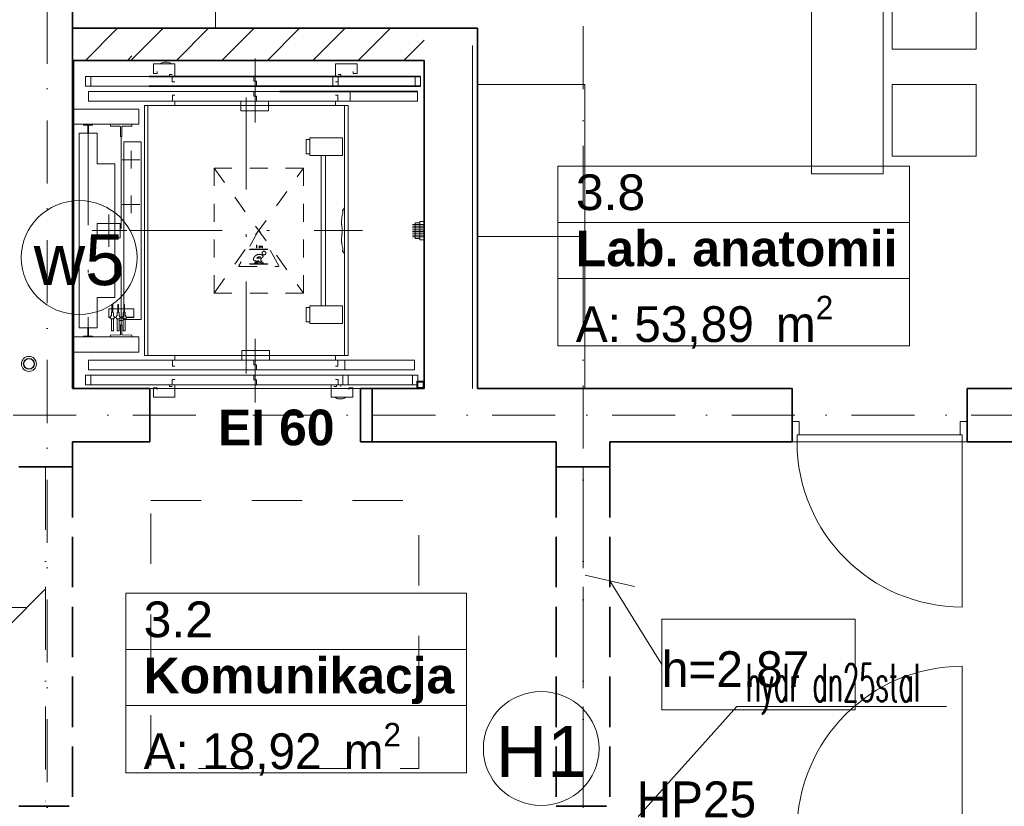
# Model space of a CAD drawing. Header units: millimetres. Extents: x -34676 to 172266, y 39940 to 476087.
# Tile 227 of 256: x 34687 to 40198, y 388451 to 392854. Entities that reach past the tile are written whole.
import ezdxf
from ezdxf.lldxf.tags import DXFTag

# ---------------------------------------------------------------- set-up
doc = ezdxf.new("R2010")
doc.units = ezdxf.units.MM
doc.header["$MEASUREMENT"] = 0
for name, pattern in [('DASHED', [2, 1, -1]), ('Krawędzie ukryte', [3.912222, 2.822222, -1.09]), ('Kropki i Kreski', [6.702778, 3.527778, -1.763889, 0, -1.411111]), ('Przerywana', [5.644444, 2.822222, -2.822222]), ('TRAZO_Y_PUNTO', [10.3, 5.15, -2.5, 0.15, -2.5])]:
    doc.linetypes.add(name, pattern=pattern)
for name, color, linetype in [('#podkład', 252, 'Continuous'), ('- strefy pomieszczeń', 7, 'Continuous'), ('2D - Ogólne', 7, 'Continuous'), ('2D - Rysunki i Obrazki', 7, 'Continuous'), ('Drzwi Archicad', 7, 'Continuous'), ('IS_Text_Pion_Wodociag', 7, 'Continuous'), ('Konstrukcja - Belki', 7, 'Continuous'), ('Konstrukcja - Siatka mod', 7, 'Continuous'), ('Konstrukcja - Stropy', 7, 'Continuous'), ('Konstrukcja - Ściany działowe', 7, 'Continuous'), ('Konstrukcja - Ściany nośne wew..P', 7, 'Continuous'), ('Opisy - Etykiety', 7, 'Continuous'), ('Opisy - Tekst', 7, 'Continuous'), ('Wnętrze - Umeblowanie', 7, 'Continuous')]:
    doc.layers.add(name, color=color, linetype=linetype)
doc.layers.add('#woda', color=4, linetype='Continuous', lineweight=18)
doc.layers.add('IS_Opisy_działek_Wodociag', color=7, linetype='SOLID', true_color=0x000000)
doc.styles.add('ROMANS', font='romans', dxfattribs={"width": 0.6})
doc.styles.get("Standard").update_dxf_attribs({"font": 'arial.ttf'})
doc.styles.add('STYL_AUTOMATYCZNY_1', font='arial.ttf')
doc.styles.add('STYL_AUTOMATYCZNY_2', font='arial.ttf')
doc.styles.add('STYL_AUTOMATYCZNY_5', font='arial.ttf')
doc.styles.add('STYL_AUTOMATYCZNY_6', font='txt')
doc.styles.add('STYL_AUTOMATYCZNY_7', font='txt')
doc.styles.add('STYL_AUTOMATYCZNY_9', font='txt')
tags = doc.linetypes.add('SOLID', pattern=[10, 10, 0]).pattern_tags.tags
tags[6:7] = [DXFTag(74, 4), DXFTag(75, 0), DXFTag(340, '0'), DXFTag(46, 0.0), DXFTag(50, 0.0), DXFTag(44, 0.0), DXFTag(45, 0.0)]
tags[4:5] = [DXFTag(74, 4), DXFTag(75, 0), DXFTag(340, '0'), DXFTag(46, 0.0), DXFTag(50, 0.0), DXFTag(44, 0.0), DXFTag(45, 0.0)]

# ---------------------------------------------------------------- blocks, each defined once
blk = doc.blocks.new('uyd')
at = {"layer": 'Konstrukcja - Ściany działowe', "linetype": 'Continuous', "lineweight": 13}
h = blk.add_hatch(dxfattribs=at)
h.set_pattern_fill('Bloczki_ceramiczne_0005', color=252, style=0, pattern_type=2)
h.set_pattern_definition([(45, (-208051.03, 462118.21), (-127.27922, 127.27922), [])])
h.paths.add_polyline_path([(36557.6, 182856.5), (34590, 182856.5), (34590, 182676.5), (36557.6, 182676.5)])
at = {"layer": '- strefy pomieszczeń', "color": 252, "linetype": 'Continuous', "lineweight": 13, "ltscale": 100}
for p, q in [((37307.3, 182084), (39275.2, 182084)), ((37307.3, 181769.7), (37307.3, 182084)), ((39275.2, 182084), (39275.2, 181769.7)), ((39275.2, 181769.7), (37307.3, 181769.7)), ((37307.3, 181769.7), (39275.2, 181769.7)), ((37307.3, 181455.4), (37307.3, 181769.7)), ((39275.2, 181769.7), (39275.2, 181455.4)), ((39275.2, 181455.4), (37307.3, 181455.4)), ((37307.3, 181455.4), (39275.2, 181455.4)), ((37307.3, 181079), (37307.3, 181455.4)), ((39275.2, 181455.4), (39275.2, 181079)), ((39275.2, 181079), (37307.3, 181079)), ((34888.3, 179693.2), (36795.5, 179693.2)), ((34888.3, 179378.9), (34888.3, 179693.2)), ((36795.5, 179693.2), (36795.5, 179378.9)), ((36795.5, 179378.9), (34888.3, 179378.9)), ((34888.3, 179378.9), (36795.5, 179378.9)), ((34888.3, 179064.6), (34888.3, 179378.9)), ((36795.5, 179378.9), (36795.5, 179064.6)), ((36795.5, 179064.6), (34888.3, 179064.6)), ((34888.3, 179064.6), (36795.5, 179064.6)), ((34888.3, 178688.1), (34888.3, 179064.6)), ((36795.5, 179064.6), (36795.5, 178688.1)), ((36795.5, 178688.1), (34888.3, 178688.1))]:
    blk.add_line(p, q, dxfattribs=at)
at = {"color": 252, "linetype": 'Continuous', "lineweight": 35, "ltscale": 100, "flags": 128}
for points in [[(36267.6, 180840.5), (36202.6, 180840.5)], [(36202.6, 180540.5), (36202.6, 180840.5)], [(36202.6, 180540.5), (36267.6, 180540.5)]]:
    blk.add_lwpolyline(points, dxfattribs=at)
at = {"layer": '2D - Ogólne', "color": 252, "linetype": 'Continuous', "lineweight": 20, "ltscale": 100}
blk.add_line((36829.3, 180840.5), (36829.3, 182760.5), dxfattribs=at)
at = {"layer": '2D - Ogólne', "color": 252, "linetype": 'Przerywana', "lineweight": 13, "ltscale": 100, "flags": 128}
blk.add_lwpolyline([(35028.7, 180212.9), (36528.7, 180212.9), (36528.7, 178712.9), (35028.7, 178712.9)], close=True, dxfattribs=at)
at = {"layer": '2D - Rysunki i Obrazki', "color": 252, "linetype": 'Continuous', "lineweight": 13, "ltscale": 100}
for p, q in [((34897.6, 182676.5), (34922.6, 182701.5)), ((34597.6, 180840.5), (34597.6, 182676.5)), ((34922.6, 182676.5), (34597.6, 182676.5)), ((35042.6, 182656.5), (35162.6, 182656.5)), ((35042.6, 182603.5), (35042.6, 182656.5)), ((35082.6, 182656.5), (35087.2, 182660.3)), ((35082.6, 182656.5), (35082.6, 182656.5)), ((35087.2, 182660.3), (35092.9, 182663.3)), ((35092.9, 182663.3), (35098.8, 182665)), ((35098.8, 182665), (35105.1, 182665.5)), ((35120.1, 182665.5), (35105, 182665.5)), ((35126.3, 182665), (35120.1, 182665.5)), ((35132.2, 182663.3), (35126.3, 182665)), ((35137.9, 182660.3), (35132.2, 182663.3)), ((35142.6, 182656.5), (35137.9, 182660.3)), ((35142.6, 182656.5), (35142.6, 182656.5)), ((35162.6, 182656.5), (35162.6, 182586.5)), ((36062.6, 182656.5), (36062.6, 182586.5)), ((36182.6, 182656.5), (36062.6, 182656.5)), ((36178.6, 182676.5), (36197.6, 182676.5)), ((36178.6, 182676.5), (36557.6, 182676.5)), ((36182.6, 182603.5), (36182.6, 182656.5)), ((36557.6, 182676.5), (36557.6, 180840.5)), ((34662.6, 182586.5), (34662.6, 182532.5)), ((36077.6, 182586.5), (34662.6, 182586.5)), ((36538.6, 182586.5), (34662.6, 182586.5)), ((34692.6, 182532.5), (34692.6, 182586.5)), ((35064.6, 182603.5), (35042.6, 182603.5)), ((35064.6, 182613.5), (35064.6, 182603.5)), ((35132.6, 182596.5), (35147.6, 182596.5)), ((35132.6, 182586.5), (35132.6, 182596.5)), ((35147.6, 182586.5), (35147.6, 182556.5)), ((35212.6, 182586.5), (35212.6, 182586.5)), ((35562.6, 182586.5), (35212.6, 182586.5)), ((35562.6, 182586.5), (35212.6, 182586.5)), ((35562.6, 182586.5), (35562.6, 182586.5)), ((35605.1, 182586.5), (35605.1, 182559.5)), ((35662.6, 182586.5), (35662.6, 182586.5)), ((36012.6, 182586.5), (35662.6, 182586.5)), ((36012.6, 182586.5), (35662.6, 182586.5)), ((36012.6, 182586.5), (36012.6, 182586.5)), ((36047.6, 182586.5), (36047.6, 182532.5)), ((36092.6, 182596.5), (36077.6, 182596.5)), ((36077.6, 182532.5), (36077.6, 182586.5)), ((36077.6, 182586.5), (36077.6, 182556.5)), ((36092.6, 182586.5), (36092.6, 182596.5)), ((36160.6, 182613.5), (36160.6, 182603.5)), ((36160.6, 182603.5), (36182.6, 182603.5)), ((36508.6, 182586.5), (36508.6, 182532.5)), ((36538.6, 182532.5), (36538.6, 182586.5)), ((36077.6, 182532.5), (34662.6, 182532.5)), ((36538.6, 182532.5), (34662.6, 182532.5)), ((35162.6, 182556.5), (35147.6, 182556.5)), ((35562.6, 182532.5), (35212.6, 182532.5)), ((35605.1, 182559.5), (35620.1, 182559.5)), ((35620.1, 182559.5), (35620.1, 182532.5)), ((36012.6, 182532.5), (35662.6, 182532.5)), ((36062.6, 182556.5), (36077.6, 182556.5)), ((34680.6, 182502.5), (34680.6, 182448.5)), ((36144.6, 182502.5), (34680.6, 182502.5)), ((36520.6, 182502.5), (34680.6, 182502.5)), ((36520.6, 182502.5), (34844.6, 182502.5)), ((35162.6, 182482.5), (35150.6, 182482.5)), ((35150.6, 182482.5), (35150.6, 182448.5)), ((35562.6, 182502.5), (35212.6, 182502.5)), ((35562.6, 182502.5), (35212.6, 182502.5)), ((35212.6, 182502.5), (35212.6, 182502.5)), ((35562.6, 182502.5), (35562.6, 182502.5)), ((35605.1, 182475.5), (35605.1, 182502.5)), ((35620.1, 182475.5), (35605.1, 182475.5)), ((35620.1, 182448.5), (35620.1, 182475.5)), ((36012.6, 182502.5), (35662.6, 182502.5)), ((36012.6, 182502.5), (35662.6, 182502.5)), ((35662.6, 182502.5), (35662.6, 182502.5)), ((36012.6, 182502.5), (36012.6, 182502.5)), ((36062.6, 182482.5), (36074.6, 182482.5)), ((36074.6, 182448.5), (36074.6, 182482.5)), ((36144.6, 182448.5), (36144.6, 182502.5)), ((36520.6, 182448.5), (36520.6, 182502.5)), ((34680.6, 182448.5), (36144.6, 182448.5)), ((34680.6, 182448.5), (34680.6, 182448.5)), ((36144.6, 182448.5), (34680.6, 182448.5)), ((34680.6, 182448.5), (36520.6, 182448.5)), ((36520.6, 182448.5), (34680.6, 182448.5)), ((36520.6, 182448.5), (34844.6, 182448.5)), ((34992.6, 181023.5), (34992.6, 182423.5)), ((34992.6, 182423.5), (36132.6, 182423.5)), ((35012.6, 182423.5), (36112.6, 182423.5)), ((35012.6, 182423.5), (35012.6, 182298.5)), ((35012.6, 182423.5), (35012.6, 181023.5)), ((35162.6, 182423.5), (35162.6, 182448.5)), ((35562.6, 182448.5), (35212.6, 182448.5)), ((35313.6, 182448.5), (35461.6, 182448.5)), ((35313.6, 182448.5), (35313.6, 182448.5)), ((35461.6, 182448.5), (35461.6, 182448.5)), ((35532.6, 182448.5), (35532.6, 182394.5)), ((36012.6, 182448.5), (35662.6, 182448.5)), ((35687.6, 182394.5), (35687.6, 182448.5)), ((36062.6, 182448.5), (35900.6, 182448.5)), ((36112.6, 182423.5), (35900.6, 182423.5)), ((36062.6, 182423.5), (36062.6, 182448.5)), ((36112.6, 182448.5), (36112.6, 182448.5)), ((36112.6, 182448.5), (36112.6, 182448.5)), ((36112.6, 182448.5), (36112.6, 182448.5)), ((36112.6, 182423.5), (36112.6, 181023.5)), ((36112.6, 182423.5), (36112.6, 182298.5)), ((36132.6, 182423.5), (36132.6, 181023.5)), ((34960.6, 182403.5), (34597.6, 182403.5)), ((34597.6, 182403.5), (34597.6, 182318.5)), ((34960.6, 182318.5), (34960.6, 182403.5)), ((35532.6, 182394.5), (35687.6, 182394.5)), ((34597.6, 182318.5), (34960.6, 182318.5)), ((34652.6, 182314.5), (34652.6, 182317.5)), ((34701.6, 182318.5), (34653.6, 182318.5)), ((34674.1, 182313.5), (34653.6, 182313.5)), ((34675.1, 182312.5), (34675.1, 182269.5)), ((34680.1, 182269.5), (34680.1, 182312.5)), ((34681.1, 182313.5), (34701.6, 182313.5)), ((34702.6, 182317.5), (34702.6, 182314.5)), ((34802.6, 182318.5), (34802.6, 182311.4)), ((34802.6, 182318.5), (34922.6, 182318.5)), ((34855.6, 182307.3), (34805.5, 182308.4)), ((34858.6, 182276.9), (34858.6, 182304.3)), ((34866.6, 182276.9), (34866.6, 182304.3)), ((34869.5, 182307.3), (34919.6, 182308.4)), ((34922.6, 182318.5), (34922.6, 182311.4)), ((34727.6, 182268.5), (34627.6, 182268.5)), ((34627.6, 182268.5), (34627.6, 181178.5)), ((34679.1, 182268.5), (34676.1, 182268.5)), ((34677.6, 182268.5), (34677.6, 181863.5)), ((34677.6, 182268.5), (34677.6, 181988.5)), ((34727.6, 182097.5), (34727.6, 182268.5)), ((34858.2, 182276.5), (34858.1, 182276.5)), ((34858.1, 182251.5), (34858.1, 182276.5)), ((34859.1, 182250.5), (34858.1, 182251.5)), ((34859.1, 182250.5), (34866.1, 182250.5)), ((34862.6, 182250.5), (34862.6, 181863.5)), ((34866.1, 182250.5), (34867.1, 182251.5)), ((34867.1, 182276.5), (34867, 182276.5)), ((34867.1, 182251.5), (34867.1, 182276.5)), ((34877.6, 182220.5), (34877.6, 181226.5)), ((34974.6, 182220.5), (34877.6, 182220.5)), ((34974.6, 182220.5), (34974.6, 181226.5)), ((35918.5, 182233.5), (35898.5, 182233.5)), ((35898.5, 182233.5), (35898.5, 182154)), ((36101, 182243.5), (35918.5, 182243.5)), ((35918.5, 182243.5), (35918.5, 182144)), ((36101, 182144), (36101, 182243.5)), ((35898.5, 182154), (35918.5, 182154)), ((35918.5, 182144), (36101, 182144)), ((35981.6, 182144), (35981.6, 181303)), ((36006.6, 181303), (36006.6, 182144)), ((34827.6, 182097.5), (34727.6, 182097.5)), ((34827.6, 182097.5), (34827.6, 181349.5)), ((36099.5, 181805.2), (36100.3, 181810.2)), ((36112.5, 181851.3), (36101.6, 181836.6)), ((36101.6, 181836.8), (36101.6, 181836.8)), ((36103.5, 181833.6), (36103.5, 181819.7)), ((36112.6, 181595.7), (36112.5, 181851.3)), ((34727.6, 181763.5), (34727.6, 181683.5)), ((34857.6, 181763.5), (34727.6, 181763.5)), ((34857.6, 181763.5), (34857.6, 181683.5)), ((36096.1, 181771.7), (36096.1, 181771.7)), ((36096.1, 181771.3), (36096.1, 181771.3)), ((36096.1, 181771.3), (36096.1, 181761.4)), ((36096.1, 181768.9), (36096.1, 181768.9)), ((36096.1, 181768.5), (36096.1, 181768.5)), ((36099.5, 181805.2), (36097.5, 181800.3)), ((36097.5, 181788.4), (36097.5, 181800.3)), ((36097.6, 181755.6), (36097.6, 181744)), ((36492.6, 181758.5), (36552.6, 181758.5)), ((36497.6, 181758.5), (36508.6, 181758.5)), ((36508.6, 181767), (36533.6, 181767)), ((36508.6, 181767), (36508.6, 181680)), ((36533.6, 181775), (36533.6, 181672)), ((36533.6, 181775), (36557.6, 181775)), ((36557.6, 181775), (36557.6, 181672)), ((36098.5, 181704), (36097.5, 181701.1)), ((36097.5, 181689.2), (36097.5, 181701.1)), ((36097.6, 181744), (36099.5, 181739.4)), ((36099.5, 181706), (36098.5, 181704)), ((36099.5, 181706), (36099.5, 181739.4)), ((36492.6, 181748.5), (36552.6, 181748.5)), ((36492.6, 181738.5), (36552.6, 181738.5)), ((36492.6, 181728.5), (36552.6, 181728.5)), ((36492.6, 181718.5), (36552.6, 181718.5)), ((36492.6, 181708.5), (36552.6, 181708.5)), ((36492.6, 181698.5), (36552.6, 181698.5)), ((36497.6, 181748.5), (36508.6, 181748.5)), ((36497.6, 181738.5), (36508.6, 181738.5)), ((36497.6, 181728.5), (36508.6, 181728.5)), ((36497.6, 181718.5), (36508.6, 181718.5)), ((36497.6, 181708.5), (36508.6, 181708.5)), ((36497.6, 181698.5), (36508.6, 181698.5)), ((34727.6, 181683.5), (34857.6, 181683.5)), ((36096.1, 181672), (36096.1, 181672.1)), ((36096.1, 181672), (36096.1, 181662.2)), ((36096.1, 181669.2), (36096.1, 181669.3)), ((36097.6, 181656.4), (36097.6, 181644.8)), ((36097.6, 181644.8), (36099.5, 181640.2)), ((36492.6, 181688.5), (36552.6, 181688.5)), ((36497.6, 181688.5), (36508.6, 181688.5)), ((36508.6, 181680), (36533.6, 181680)), ((36533.6, 181672), (36557.6, 181672)), ((36101.6, 181608.7), (36101.6, 181608.7)), ((36101.6, 181608.7), (36112.6, 181595.7)), ((36103.3, 181626), (36103.6, 181625.7)), ((36103.6, 181625.7), (36103.5, 181611.9)), ((34862.6, 181196.5), (34862.6, 181508.5)), ((34862.6, 181196.5), (34862.6, 181508.5)), ((34727.6, 181349.5), (34727.6, 181178.5)), ((34827.6, 181349.5), (34727.6, 181349.5)), ((34811.2, 181286.5), (34792.6, 181286.5)), ((34792.6, 181286.5), (34792.6, 181236.5)), ((34807.6, 181262.7), (34808.6, 181263.7)), ((34807.6, 181245.6), (34807.6, 181262.7)), ((34808.6, 181266.2), (34809.1, 181266.7)), ((34808.6, 181263.7), (34808.6, 181266.2)), ((34809.1, 181266.7), (34818.1, 181266.7)), ((34811.2, 181310.3), (34811.2, 181266.7)), ((34816, 181310.3), (34811.2, 181310.3)), ((34816, 181266.7), (34816, 181310.3)), ((34843.2, 181286.5), (34816, 181286.5)), ((34818.1, 181266.7), (34818.6, 181266.2)), ((34818.6, 181266.2), (34818.6, 181263.7)), ((34818.6, 181263.7), (34819.6, 181262.7)), ((34819.6, 181262.7), (34819.6, 181245.6)), ((34839.6, 181262.7), (34840.6, 181263.7)), ((34839.6, 181245.6), (34839.6, 181262.7)), ((34840.6, 181266.2), (34841.1, 181266.7)), ((34840.6, 181263.7), (34840.6, 181266.2)), ((34841.1, 181266.7), (34850.1, 181266.7)), ((34843.2, 181310.3), (34843.2, 181266.7)), ((34848, 181310.3), (34843.2, 181310.3)), ((34848, 181266.7), (34848, 181310.3)), ((34877.2, 181286.5), (34848, 181286.5)), ((34850.1, 181266.7), (34850.6, 181266.2)), ((34850.6, 181266.2), (34850.6, 181263.7)), ((34850.6, 181263.7), (34851.6, 181262.7)), ((34851.6, 181262.7), (34851.6, 181245.6)), ((34873.6, 181262.7), (34874.6, 181263.7)), ((34873.6, 181245.6), (34873.6, 181262.7)), ((34874.6, 181266.2), (34875.1, 181266.7)), ((34874.6, 181263.7), (34874.6, 181266.2)), ((34875.1, 181266.7), (34884.1, 181266.7)), ((34877.2, 181310.3), (34877.2, 181266.7)), ((34882, 181310.3), (34877.2, 181310.3)), ((34882, 181266.7), (34882, 181310.3)), ((34932.6, 181286.5), (34882, 181286.5)), ((34884.1, 181266.7), (34884.6, 181266.2)), ((34884.6, 181266.2), (34884.6, 181263.7)), ((34884.6, 181263.7), (34885.6, 181262.7)), ((34885.6, 181262.7), (34885.6, 181245.6)), ((34932.6, 181236.5), (34932.6, 181286.5)), ((35918.5, 181293), (35898.5, 181293)), ((35898.5, 181293), (35898.5, 181213.5)), ((36101, 181303), (35918.5, 181303)), ((35918.5, 181303), (35918.5, 181203.5)), ((36101, 181203.5), (36101, 181303)), ((34792.6, 181239.5), (34801.7, 181239.5)), ((34792.6, 181236.5), (34801.7, 181236.5)), ((34805.1, 181241.6), (34801.7, 181241.6)), ((34801.7, 181241.6), (34801.7, 181233.9)), ((34801.7, 181233.9), (34805.1, 181233.9)), ((34807.6, 181245.6), (34805.1, 181245.6)), ((34805.1, 181245.6), (34805.1, 181241.6)), ((34805.1, 181229.9), (34805.1, 181233.9)), ((34822.1, 181230), (34805.1, 181229.9)), ((34807.6, 181229.9), (34807.6, 181163.7)), ((34822.1, 181245.6), (34819.6, 181245.6)), ((34819.6, 181163.7), (34819.6, 181229.9)), ((34822.1, 181241.6), (34822.1, 181245.6)), ((34825.6, 181241.6), (34822.1, 181241.6)), ((34822.1, 181233.9), (34825.6, 181233.9)), ((34822.1, 181233.9), (34822.1, 181230)), ((34825.6, 181233.9), (34825.6, 181241.6)), ((34825.6, 181239.5), (34833.7, 181239.5)), ((34825.6, 181236.5), (34833.7, 181236.5)), ((34837.1, 181241.6), (34833.7, 181241.6)), ((34833.7, 181241.6), (34833.7, 181233.9)), ((34833.7, 181233.9), (34837.1, 181233.9)), ((34837.1, 181245.6), (34839.6, 181245.6)), ((34839.6, 181245.6), (34837.1, 181245.6)), ((34837.1, 181241.6), (34837.1, 181245.6)), ((34837.1, 181230), (34837.1, 181233.9)), ((34854.1, 181229.9), (34837.1, 181230)), ((34839.6, 181229.9), (34839.6, 181163.7)), ((34851.6, 181245.6), (34854.1, 181245.6)), ((34854.1, 181245.6), (34851.6, 181245.6)), ((34851.6, 181163.7), (34851.6, 181229.9)), ((34854.1, 181245.6), (34854.1, 181241.6)), ((34857.6, 181241.6), (34854.1, 181241.6)), ((34854.1, 181233.9), (34857.6, 181233.9)), ((34854.1, 181233.9), (34854.1, 181229.9)), ((34854.6, 181220), (34870.6, 181220)), ((34857.6, 181233.9), (34857.6, 181241.6)), ((34857.6, 181239.5), (34867.7, 181239.5)), ((34857.6, 181236.5), (34867.7, 181236.5)), ((34862.6, 181220), (34862.6, 181224)), ((34862.6, 181220), (34862.6, 181216.4)), ((34871.1, 181241.6), (34867.7, 181241.6)), ((34867.7, 181241.6), (34867.7, 181233.9)), ((34867.7, 181233.9), (34871.1, 181233.9)), ((34871.1, 181245.6), (34873.6, 181245.6)), ((34873.6, 181245.6), (34871.1, 181245.6)), ((34871.1, 181245.6), (34873.6, 181245.6)), ((34871.1, 181241.6), (34871.1, 181245.6)), ((34871.1, 181229.9), (34871.1, 181233.9)), ((34888.1, 181229.9), (34871.1, 181229.9)), ((34873.6, 181229.9), (34873.6, 181163.7)), ((34974.6, 181226.5), (34877.6, 181226.5)), ((34885.6, 181245.6), (34888.1, 181245.6)), ((34888.1, 181245.6), (34885.6, 181245.6)), ((34885.6, 181245.6), (34888.1, 181245.6)), ((34885.6, 181228.5), (34885.6, 181229.9)), ((34885.6, 181163.7), (34885.6, 181228.5)), ((34888.1, 181245.6), (34888.1, 181241.6)), ((34891.6, 181241.6), (34888.1, 181241.6)), ((34888.1, 181233.9), (34891.6, 181233.9)), ((34888.1, 181233.9), (34888.1, 181229.9)), ((34891.6, 181233.9), (34891.6, 181241.6)), ((34891.6, 181239.5), (34932.6, 181239.5)), ((34891.6, 181236.5), (34932.6, 181236.5)), ((35898.5, 181213.5), (35918.5, 181213.5)), ((35918.5, 181203.5), (36101, 181203.5)), ((34727.6, 181178.5), (34627.6, 181178.5)), ((34675.1, 181134.5), (34675.1, 181177.5)), ((34679.1, 181178.5), (34676.1, 181178.5)), ((34680.1, 181177.5), (34680.1, 181134.5)), ((34807.6, 181163.7), (34808.6, 181162.7)), ((34808.6, 181162.7), (34818.6, 181162.7)), ((34818.6, 181162.7), (34819.6, 181163.7)), ((34839.6, 181163.7), (34840.6, 181162.7)), ((34840.6, 181162.7), (34850.6, 181162.7)), ((34850.6, 181162.7), (34851.6, 181163.7)), ((34859.1, 181196.5), (34858.1, 181195.5)), ((34858.1, 181195.5), (34858.1, 181170.5)), ((34858.2, 181170.5), (34858.1, 181170.5)), ((34858.6, 181170.1), (34858.6, 181142.6)), ((34859.1, 181196.5), (34866.1, 181196.5)), ((34866.1, 181196.5), (34867.1, 181195.5)), ((34866.6, 181170.1), (34866.6, 181142.6)), ((34867.1, 181170.5), (34867, 181170.5)), ((34867.1, 181195.5), (34867.1, 181170.5)), ((34873.6, 181163.7), (34874.6, 181162.7)), ((34874.6, 181162.7), (34884.6, 181162.7)), ((34884.6, 181162.7), (34885.6, 181163.7)), ((34960.6, 181128.5), (34597.6, 181128.5)), ((34597.6, 181128.5), (34597.6, 181043.5)), ((34652.6, 181132.5), (34652.6, 181129.5)), ((34674.1, 181133.5), (34653.6, 181133.5)), ((34701.6, 181128.5), (34653.6, 181128.5)), ((34681.1, 181133.5), (34701.6, 181133.5)), ((34702.6, 181129.5), (34702.6, 181132.5)), ((34802.6, 181128.5), (34802.6, 181135.5)), ((34802.6, 181128.5), (34922.6, 181128.5)), ((34855.6, 181139.6), (34805.5, 181138.5)), ((34869.5, 181139.6), (34919.6, 181138.5)), ((34922.6, 181128.5), (34922.6, 181135.5)), ((34960.6, 181043.5), (34960.6, 181128.5)), ((36112.6, 181023.5), (36112.6, 181117.5)), ((34597.6, 181043.5), (34960.6, 181043.5)), ((35537.6, 181052.5), (35537.6, 180998.5)), ((35692.6, 181052.5), (35537.6, 181052.5)), ((35692.6, 180998.5), (35692.6, 181052.5)), ((34680.6, 180998.5), (34868.6, 180998.5)), ((36114.6, 180998.5), (34680.6, 180998.5)), ((34680.6, 180998.5), (34680.6, 180944.5)), ((34680.6, 180998.5), (36114.6, 180998.5)), ((34680.6, 180998.5), (34680.6, 180998.5)), ((36504.6, 180998.5), (34680.6, 180998.5)), ((34680.6, 180998.5), (36504.6, 180998.5)), ((34992.6, 181023.5), (36132.6, 181023.5)), ((35112.6, 180998.5), (35112.6, 180998.5)), ((35112.6, 180998.5), (35112.6, 180998.5)), ((35112.6, 180998.5), (35112.6, 180998.5)), ((35150.6, 180998.5), (35150.6, 180964.5)), ((35162.6, 181023.5), (35162.6, 180998.5)), ((35212.6, 180998.5), (35562.6, 180998.5)), ((35605.1, 180998.5), (35605.1, 180971.5)), ((35662.6, 180998.5), (36012.6, 180998.5)), ((35911.6, 180998.5), (35763.6, 180998.5)), ((35763.6, 180998.5), (35763.6, 180998.5)), ((36112.6, 181023.5), (35900.6, 181023.5)), ((36062.6, 180998.5), (35900.6, 180998.5)), ((35911.6, 180998.5), (35911.6, 180998.5)), ((36062.6, 181023.5), (36062.6, 180998.5)), ((36074.6, 180964.5), (36074.6, 180998.5)), ((36114.6, 180944.5), (36114.6, 180998.5)), ((36504.6, 180944.5), (36504.6, 180998.5)), ((36504.6, 180998.5), (36504.6, 180998.5)), ((36544.6, 180998.5), (36544.6, 180998.5)), ((34680.6, 180944.5), (35774.6, 180944.5)), ((34680.6, 180944.5), (34868.6, 180944.5)), ((34680.6, 180944.5), (36114.6, 180944.5)), ((34680.6, 180944.5), (36504.6, 180944.5)), ((35162.6, 180964.5), (35150.6, 180964.5)), ((35212.6, 180944.5), (35562.6, 180944.5)), ((35212.6, 180944.5), (35562.6, 180944.5)), ((35212.6, 180944.5), (35212.6, 180944.5)), ((35562.6, 180944.5), (35562.6, 180944.5)), ((35605.1, 180971.5), (35620.1, 180971.5)), ((35620.1, 180971.5), (35620.1, 180944.5)), ((35662.6, 180944.5), (36012.6, 180944.5)), ((35662.6, 180944.5), (36012.6, 180944.5)), ((35662.6, 180944.5), (35662.6, 180944.5)), ((36012.6, 180944.5), (36012.6, 180944.5)), ((36062.6, 180964.5), (36074.6, 180964.5)), ((34662.6, 180914.5), (35400.6, 180914.5)), ((34662.6, 180914.5), (35774.6, 180914.5)), ((34662.6, 180914.5), (35042.6, 180914.5)), ((34662.6, 180914.5), (34662.6, 180860.5)), ((34662.6, 180914.5), (36132.6, 180914.5)), ((34662.6, 180914.5), (36522.6, 180914.5)), ((34692.6, 180860.5), (34692.6, 180914.5)), ((35147.6, 180860.5), (35147.6, 180890.5)), ((35162.6, 180890.5), (35147.6, 180890.5)), ((35212.6, 180914.5), (35562.6, 180914.5)), ((35605.1, 180887.5), (35605.1, 180914.5)), ((35620.1, 180887.5), (35605.1, 180887.5)), ((35620.1, 180860.5), (35620.1, 180887.5)), ((35662.6, 180914.5), (36012.6, 180914.5)), ((36062.6, 180890.5), (36077.6, 180890.5)), ((36077.6, 180860.5), (36077.6, 180890.5)), ((36102.6, 180914.5), (36102.6, 180860.5)), ((36132.6, 180860.5), (36132.6, 180914.5)), ((36492.6, 180914.5), (36492.6, 180860.5)), ((36557.6, 180880.5), (36517.6, 180880.5)), ((36517.6, 180880.5), (36517.6, 180840.5)), ((36522.6, 180860.5), (36522.6, 180914.5)), ((36552.6, 180875.5), (36522.6, 180875.5)), ((36522.6, 180875.5), (36522.6, 180845.5)), ((36552.6, 180845.5), (36552.6, 180875.5)), ((36557.6, 180840.5), (36557.6, 180880.5)), ((34597.6, 180840.5), (35022.6, 180840.5)), ((34597.6, 180840.5), (34597.6, 180840.5)), ((34662.6, 180860.5), (35042.6, 180860.5)), ((34662.6, 180860.5), (36132.6, 180860.5)), ((34662.6, 180860.5), (36522.6, 180860.5)), ((35042.6, 180843.5), (35042.6, 180790.5)), ((35064.6, 180843.5), (35042.6, 180843.5)), ((35064.6, 180833.5), (35064.6, 180843.5)), ((35132.6, 180860.5), (35132.6, 180850.5)), ((35132.6, 180850.5), (35147.6, 180850.5)), ((35162.6, 180790.5), (35162.6, 180860.5)), ((35212.6, 180860.5), (35212.6, 180860.5)), ((35212.6, 180860.5), (35562.6, 180860.5)), ((35212.6, 180860.5), (35562.6, 180860.5)), ((35562.6, 180860.5), (35562.6, 180860.5)), ((35662.6, 180860.5), (35662.6, 180860.5)), ((35662.6, 180860.5), (36012.6, 180860.5)), ((35662.6, 180860.5), (36012.6, 180860.5)), ((36012.6, 180860.5), (36012.6, 180860.5)), ((36038.6, 180790.5), (36038.6, 180860.5)), ((36068.6, 180850.5), (36053.6, 180850.5)), ((36068.6, 180860.5), (36068.6, 180850.5)), ((36092.6, 180860.5), (36092.6, 180850.5)), ((36136.6, 180843.5), (36158.6, 180843.5)), ((36136.6, 180833.5), (36136.6, 180843.5)), ((36158.6, 180843.5), (36158.6, 180790.5)), ((36178.6, 180840.5), (36557.6, 180840.5)), ((36517.6, 180840.5), (36557.6, 180840.5)), ((36522.6, 180845.5), (36552.6, 180845.5)), ((35042.6, 180790.5), (35162.6, 180790.5)), ((36158.6, 180790.5), (36038.6, 180790.5)), ((36058.6, 180790.5), (36063.2, 180786.7)), ((36058.6, 180790.5), (36058.6, 180790.5)), ((36063.2, 180786.7), (36068.9, 180783.7)), ((36068.9, 180783.7), (36074.8, 180782)), ((36074.8, 180782), (36081.1, 180781.5)), ((36096.1, 180781.5), (36081, 180781.5)), ((36102.3, 180782), (36096.1, 180781.5)), ((36108.2, 180783.7), (36102.3, 180782)), ((36113.9, 180786.7), (36108.2, 180783.7)), ((36118.6, 180790.5), (36113.9, 180786.7)), ((36118.6, 180790.5), (36118.6, 180790.5))]:
    blk.add_line(p, q, dxfattribs=at)
at = {"layer": '2D - Rysunki i Obrazki', "color": 252, "linetype": 'TRAZO_Y_PUNTO', "lineweight": 13, "ltscale": 100}
for p, q in [((35612.6, 182686.5), (35612.6, 182328.5)), ((35562.6, 180923.5), (35562.6, 182523.5)), ((34677.6, 182268.5), (34677.6, 181178.5)), ((34862.6, 182250.5), (34862.6, 181196.5)), ((34917.6, 182070.5), (34917.6, 182170.5)), ((34867.6, 182120.5), (34917.6, 182120.5)), ((34967.6, 182120.5), (34917.6, 182120.5)), ((34917.6, 181820.5), (34917.6, 181920.5)), ((34867.6, 181870.5), (34917.6, 181870.5)), ((34967.6, 181870.5), (34917.6, 181870.5)), ((34792.6, 181813.5), (34792.6, 181633.5)), ((34700, 181723.5), (34893.8, 181723.5)), ((34912.6, 181723.5), (36212.6, 181723.5)), ((34974.6, 181723.5), (34915.6, 181723.5)), ((35612.6, 180760.5), (35612.6, 181118.5))]:
    blk.add_line(p, q, dxfattribs=at)
at = {"layer": '2D - Rysunki i Obrazki', "color": 252, "linetype": 'Continuous', "lineweight": 35, "ltscale": 100}
for p, q in [((36538.6, 182586.5), (35018.6, 182586.5)), ((36538.6, 182532.5), (35018.6, 182532.5)), ((36538.6, 182532.5), (35376.6, 182532.5)), ((36538.6, 182532.5), (35750.6, 182532.5)), ((36520.6, 182502.5), (35750.6, 182502.5))]:
    blk.add_line(p, q, dxfattribs=at)
at = {"layer": '2D - Rysunki i Obrazki', "color": 252, "linetype": 'Continuous', "lineweight": 18, "ltscale": 100}
blk.add_line((36520.6, 182448.5), (36520.6, 182448.5), dxfattribs=at)
at = {"layer": '2D - Rysunki i Obrazki', "color": 252, "linetype": 'DASHED', "lineweight": 13, "ltscale": 100}
for p, q in [((35882.6, 182073.5), (35382.6, 182073.5)), ((35382.6, 182073.5), (35382.6, 181373.5)), ((35382.6, 181373.5), (35882.6, 182073.5)), ((35382.6, 182073.5), (35882.6, 181373.5)), ((35882.6, 181373.5), (35882.6, 182073.5)), ((35630.5, 181724.6), (35520.9, 181526.4)), ((35744.2, 181526.4), (35634.7, 181724.6)), ((35617.8, 181641.1), (35618.8, 181642.8)), ((35618.8, 181642.8), (35621.8, 181642.8)), ((35621.8, 181642.8), (35621.8, 181626.2)), ((35581.1, 181620.2), (35581.1, 181617.3)), ((35684, 181620.2), (35581.1, 181620.2)), ((35581.1, 181617.3), (35684, 181617.3)), ((35620.3, 181641.1), (35617.8, 181641.1)), ((35620.3, 181626.2), (35620.3, 181641.1)), ((35621.8, 181626.2), (35620.3, 181626.2)), ((35635.4, 181638.3), (35636.8, 181638.3)), ((35635.4, 181626.2), (35635.4, 181638.3)), ((35636.8, 181626.2), (35635.4, 181626.2)), ((35636.8, 181638.3), (35636.8, 181635.4)), ((35636.8, 181631.3), (35636.8, 181626.2)), ((35643.6, 181626.2), (35643.6, 181631.3)), ((35645.1, 181626.2), (35643.6, 181626.2)), ((35645.1, 181631.5), (35645.1, 181626.2)), ((35651.9, 181626.2), (35651.9, 181631.2)), ((35653.3, 181626.2), (35651.9, 181626.2)), ((35653.3, 181633.4), (35653.3, 181626.2)), ((35684, 181620.2), (35684, 181617.3)), ((35581.1, 181534.8), (35581.1, 181537.7)), ((35581.1, 181537.7), (35606.8, 181537.7)), ((35684, 181534.8), (35581.1, 181534.8)), ((35606.8, 181537.7), (35619.6, 181555.1)), ((35610.3, 181555.1), (35619.6, 181555.1)), ((35627.7, 181555.1), (35615.8, 181538.8)), ((35615.8, 181538.8), (35615.8, 181537.7)), ((35615.8, 181537.7), (35626.2, 181537.7)), ((35621.2, 181569.5), (35636.2, 181569.5)), ((35623.2, 181539.8), (35632.2, 181555.1)), ((35626.2, 181537.7), (35623.2, 181539.8)), ((35627.7, 181555.1), (35632.2, 181555.1)), ((35638.7, 181551.8), (35632.2, 181539.8)), ((35632.2, 181539.8), (35636.2, 181537.7)), ((35636.2, 181537.7), (35684, 181537.7)), ((35684, 181537.7), (35684, 181534.8)), ((35523, 181522.8), (35742.1, 181522.8)), ((35382.6, 181373.5), (35882.6, 181373.5))]:
    blk.add_line(p, q, dxfattribs=at)
blk.add_circle((35661.9, 181597.9), 10.3, dxfattribs=at)
at = {"layer": '2D - Rysunki i Obrazki', "color": 252, "linetype": 'Continuous', "lineweight": 13, "ltscale": 100}
for centre, radius, start, end in [((34653.6, 182317.5), 1, 90, 180), ((34653.6, 182314.5), 1, 180, 270), ((34674.1, 182312.5), 1, 0, 90), ((34681.1, 182312.5), 1, 90, 180), ((34681.1, 182312.5), 1, 90, 180), ((34701.6, 182317.5), 1, 0, 90), ((34701.6, 182314.5), 1, 270, 0), ((34805.6, 182311.4), 3, 180, 268.7315), ((34855.6, 182304.3), 3, 0, 88.7315), ((34869.6, 182304.3), 3, 91.2685, 180), ((34919.6, 182311.4), 3, 271.2685, 0), ((34676.1, 182269.5), 1, 180, 270), ((34679.1, 182269.5), 1, 270, 0), ((34858.2, 182276.9), 0.4, 270, 0), ((34867, 182276.9), 0.4, 180, 270), ((36120.7, 181808.7), 20.4, 147.2533, 175.8768), ((36105, 181836.6), 3.4, 177.7174, 244.9852), ((36167.5, 181773.8), 71.5, 168.2043, 182.0544), ((36121, 181764.9), 25.2, 188.0952, 201.6366), ((36167.5, 181674.6), 71.5, 168.2043, 182.0544), ((36121, 181665.7), 25.2, 188.0952, 201.6366), ((36135.4, 181642.2), 36, 183.1863, 206.7274), ((36105, 181608.8), 3.4, 115.0148, 182.2826), ((34676.1, 181177.5), 1, 90, 180), ((34679.1, 181177.5), 1, 0, 90), ((34858.2, 181170.1), 0.4, 0, 90), ((34867, 181170.1), 0.4, 90, 180), ((34653.6, 181132.5), 1, 90, 180), ((34653.6, 181129.5), 1, 180, 270), ((34674.1, 181134.5), 1, 270, 0), ((34681.1, 181134.5), 1, 180, 270), ((34681.1, 181134.5), 1, 180, 270), ((34701.6, 181132.5), 1, 0, 90), ((34701.6, 181129.5), 1, 270, 0), ((34805.6, 181135.5), 3, 91.2685, 180), ((34855.6, 181142.6), 3, 271.2685, 0), ((34869.6, 181142.6), 3, 180, 268.7315), ((34919.6, 181135.5), 3, 0, 88.7315)]:
    blk.add_arc(centre, radius, start, end, dxfattribs=at)
at = {"layer": '2D - Rysunki i Obrazki', "color": 252, "linetype": 'DASHED', "lineweight": 13, "ltscale": 100}
for centre, radius, start, end in [((35632.6, 181723.5), 2.4, 28.9233, 151.0767), ((35636.1, 181556.4), 34.3, 60.2025, 162.6342), ((35640.2, 181631.3), 5.29, 38.6725, 129.7908), ((35640.2, 181631.3), 3.39, 0, 180), ((35648.5, 181631.3), 5.29, 23.1163, 141.2157), ((35648.5, 181631.3), 3.39, 358.3302, 183.773), ((35610.3, 181564.4), 7.2, 162.6342, 189.1494), ((35610.3, 181562.3), 7.2, 171.9833, 270), ((35636.1, 181556.4), 19.9, 68.3898, 138.6111), ((35636.2, 181562.3), 7.2, 65.5307, 90), ((35658.5, 181559.7), 21.3, 201.9174, 252.2759), ((35658.5, 181559.7), 21.3, 135.0045, 154.7354), ((35658.5, 181559.7), 14, 121.9992, 252.2759), ((35649.1, 181574.7), 3.68, 301.9992, 337.3011), ((35653.1, 181542.9), 3.68, 252.2759, 72.2759), ((35649.5, 181579.8), 7.2, 294.5442, 60.2025), ((35523, 181525.2), 2.4, 151.0767, 270), ((35742.1, 181525.2), 2.4, 270, 28.9233)]:
    blk.add_arc(centre, radius, start, end, dxfattribs=at)
at = {"layer": 'Drzwi Archicad', "color": 252, "linetype": 'Continuous', "lineweight": 35, "ltscale": 100}
for p, q in [((35022.6, 180540.5), (35022.6, 180840.5)), ((36202.6, 180540.5), (36202.6, 180840.5)), ((38617.6, 180655.5), (38617.6, 180840.5)), ((39597.6, 180655.5), (39597.6, 180840.5)), ((38617.6, 180540.5), (38617.6, 180655.5)), ((38617.6, 180540.5), (38617.6, 180655.5)), ((39597.6, 180540.5), (39597.6, 180655.5)), ((39597.6, 180540.5), (39597.6, 180655.5))]:
    blk.add_line(p, q, dxfattribs=at)
at = {"layer": 'Drzwi Archicad', "color": 252, "linetype": 'Continuous', "lineweight": 13, "ltscale": 100}
for p, q in [((38617.6, 180540.5), (38617.6, 180655.5)), ((38617.6, 180655.5), (38657.6, 180655.5)), ((38657.6, 180655.5), (38657.6, 180580.5)), ((39557.6, 180580.5), (39557.6, 180655.5)), ((39557.6, 180655.5), (39597.6, 180655.5)), ((39597.6, 180655.5), (39597.6, 180540.5)), ((38645.6, 180540.5), (38617.6, 180540.5)), ((38657.6, 180580.5), (38645.6, 180580.5)), ((38645.6, 180580.5), (38645.6, 180540.5)), ((39569.6, 180580.5), (38645.6, 180580.5)), ((38645.6, 180580.5), (38645.6, 180540.5)), ((38645.6, 180540.5), (39569.6, 180540.5)), ((39569.6, 180580.5), (39557.6, 180580.5)), ((39569.6, 180540.5), (39569.6, 180580.5)), ((39569.6, 180540.5), (39569.6, 180580.5)), ((39569.6, 180540.5), (39569.6, 179616.5)), ((39597.6, 180540.5), (39569.6, 180540.5)), ((39569.6, 178360.5), (39569.6, 179284.5))]:
    blk.add_line(p, q, dxfattribs=at)
for centre, start, end in [((39569.6, 180540.5), 180, 270), ((39569.6, 178360.5), 90, 180)]:
    blk.add_arc(centre, 924, start, end, dxfattribs=at)
at = {"layer": 'Konstrukcja - Belki', "color": 252, "linetype": 'Krawędzie ukryte', "lineweight": 35, "ltscale": 100}
for p, q in [((34289.3, 180400.5), (34589.3, 180400.5)), ((34589.3, 180400.5), (34589.3, 178501.1)), ((37297.6, 180400.5), (37297.6, 178501.1)), ((37297.6, 180400.5), (37597.6, 180400.5)), ((37597.6, 180400.5), (37597.6, 178501.1)), ((34289.3, 178501.1), (34589.3, 178501.1)), ((37297.6, 178501.1), (37597.6, 178501.1))]:
    blk.add_line(p, q, dxfattribs=at)
at = {"layer": 'Konstrukcja - Belki', "color": 252, "linetype": 'Kropki i Kreski', "lineweight": 13, "ltscale": 100}
for p, q in [((34439.3, 180400.5), (34439.3, 178501.1)), ((37447.6, 180400.5), (37447.6, 178501.1))]:
    blk.add_line(p, q, dxfattribs=at)
at = {"layer": 'Konstrukcja - Siatka mod', "color": 252, "linetype": 'Kropki i Kreski', "lineweight": 13, "ltscale": 100}
for p, q in [((34447.6, 171931.6), (34447.6, 188896.4)), ((37447.6, 188901.1), (37447.6, 171931.6)), ((20180, 180690.5), (49624.6, 180690.5))]:
    blk.add_line(p, q, dxfattribs=at)
at = {"layer": 'Konstrukcja - Stropy', "color": 252, "linetype": 'Continuous', "lineweight": 13, "ltscale": 100, "flags": 128}
blk.add_lwpolyline([(36557.6, 182676.5), (36557.6, 180840.5), (34589.3, 180840.5), (34589.3, 182676.5)], close=True, dxfattribs=at)
at = {"layer": 'Konstrukcja - Ściany działowe', "color": 252, "linetype": 'Continuous', "lineweight": 35, "ltscale": 100, "flags": 128}
for points in [[(36557.6, 182856.5), (34590, 182856.5)], [(34590, 182856.5), (34590, 182676.5)], [(36857.6, 182856.5), (36557.6, 182856.5)], [(34590, 182676.5), (36557.6, 182676.5)]]:
    blk.add_lwpolyline(points, dxfattribs=at)
at = {"layer": 'Konstrukcja - Ściany nośne wew..P', "color": 252, "linetype": 'Continuous', "lineweight": 35, "ltscale": 100}
for p, q in [((35022.6, 180540.5), (35022.6, 180840.5)), ((36267.6, 180840.5), (36267.6, 180540.5)), ((38617.6, 180655.5), (38617.6, 180840.5)), ((39597.6, 180655.5), (39597.6, 180840.5)), ((38617.6, 180540.5), (38617.6, 180655.5)), ((39597.6, 180540.5), (39597.6, 180655.5))]:
    blk.add_line(p, q, dxfattribs=at)
at = {"layer": 'Konstrukcja - Ściany nośne wew..P', "color": 252, "linetype": 'Continuous', "lineweight": 35, "ltscale": 100, "flags": 128}
for points in [[(34589.3, 182856.5), (34589.3, 185790.5)], [(34589.3, 180840.5), (34589.3, 182856.5)], [(36857.6, 180840.5), (36857.6, 182856.5)], [(36557.6, 182676.5), (36557.6, 180840.5)], [(35022.6, 180840.5), (34589.3, 180840.5)], [(36557.6, 180840.5), (36267.6, 180840.5)], [(38617.6, 180840.5), (36857.6, 180840.5)], [(40327.6, 180840.5), (39597.6, 180840.5)], [(34589.3, 180540.5), (35022.6, 180540.5)], [(34589.3, 180400.5), (34589.3, 180540.5)], [(36267.6, 180540.5), (37297.6, 180540.5)], [(37297.6, 180540.5), (37297.6, 180400.5)], [(37597.6, 180540.5), (38617.6, 180540.5)], [(37597.6, 180400.5), (37597.6, 180540.5)], [(39597.6, 180540.5), (41004.6, 180540.5)], [(34289.3, 180400.5), (34589.3, 180400.5)], [(37297.6, 180400.5), (37597.6, 180400.5)]]:
    blk.add_lwpolyline(points, dxfattribs=at)
at = {"layer": 'Opisy - Etykiety', "color": 252, "linetype": 'Continuous', "lineweight": 13, "ltscale": 100}
for p, q in [((37735.3, 179731.1), (37459.8, 179795.5)), ((37597.6, 179763.3), (37888.7, 179294.7)), ((38970.5, 179547.6), (37888.7, 179547.6)), ((37888.7, 179547.6), (37888.7, 179041.7)), ((38970.5, 179041.7), (38970.5, 179547.6)), ((37888.7, 179041.7), (38970.5, 179041.7))]:
    blk.add_line(p, q, dxfattribs=at)
at = {"layer": 'Opisy - Etykiety', "color": 252, "linetype": 'Continuous', "lineweight": 20, "ltscale": 100}
for p, q in [((34236.1, 179513.7), (34436.1, 179713.7)), ((34336.1, 179613.7), (34031.1, 179613.7))]:
    blk.add_line(p, q, dxfattribs=at)
at = {"layer": 'Wnętrze - Umeblowanie', "color": 252, "linetype": 'Continuous', "lineweight": 13, "ltscale": 100}
blk.add_line((37457.6, 181690.5), (36857.6, 181690.5), dxfattribs=at)
at = {"layer": 'Wnętrze - Umeblowanie', "color": 252, "linetype": 'Continuous', "lineweight": 13, "ltscale": 100, "flags": 128}
for points in [[(34590, 182856.5), (34590, 184456.5), (35390, 184456.5), (35390, 182856.5)], [(39127.6, 182040.5), (39127.6, 183240.5), (38726.6, 183240.5), (38726.6, 182040.5)], [(39177.6, 182740), (39177.6, 183141), (39647.6, 183141), (39647.6, 182740)], [(37457.6, 180840.5), (37457.6, 182540.5), (36857.6, 182540.5), (36857.6, 180840.5)], [(39177.6, 182140), (39177.6, 182541), (39647.6, 182541), (39647.6, 182140)]]:
    blk.add_lwpolyline(points, close=True, dxfattribs=at)
at = {"layer": '- strefy pomieszczeń', "color": 252, "linetype": 'Continuous', "lineweight": 13, "char_height": 200, "attachment_point": 1}
for s, insert, style in [('\\A1;{\\pql;\\pt0,100;\\fArial|b0|i0|c238|p0;\\W1.000000;3.8\\fArial|b0|i0|c238|p0;\\W1.000000;\\A1{\\H.66x;\\S^  ;}\\fArial|b0|i0|c238|p0;\\W1.000000;\\fArial|b0|i0|c238|p0;\\W1.000000;\\A1{\\H.66x;\\S^  ;}}', (37407.3, 182038.3), 'STYL_AUTOMATYCZNY_1'), ('\\A1;{\\pql;\\pt0,100;\\fArial|b1|i0|c238|p0;\\W1.000000;Lab. anatomii\\fArial|b1|i0|c238|p0;\\W1.000000;\\A1{\\H.66x;\\S^  ;}\\fArial|b1|i0|c238|p0;\\W1.000000;\\fArial|b1|i0|c238|p0;\\W1.000000;\\A1{\\H.66x;\\S^  ;}}', (37407.3, 181724), 'STYL_AUTOMATYCZNY_2'), ('\\A1;{\\pql;\\pt0,500;\\fGeneva CE|b0|i0|c0|p0;\\W1.000000;A: 53,89\\fGeneva CE|b0|i0|c0|p0;\\W1.000000;\\A1{\\H.66x;\\S^  ;}\\fGeneva CE|b0|i0|c0|p0;\\W1.000000; m\\fGeneva CE|b0|i0|c0|p0;\\W1.000000;\\A1{\\H.66x;\\S2^  ;}}', (37407.3, 181358.5), 'STYL_AUTOMATYCZNY_6'), ('\\A1;{\\pql;\\pt0,100;\\fArial|b0|i0|c238|p0;\\W1.000000;3.2\\fArial|b0|i0|c238|p0;\\W1.000000;\\A1{\\H.66x;\\S^  ;}\\fArial|b0|i0|c238|p0;\\W1.000000;\\fArial|b0|i0|c238|p0;\\W1.000000;\\A1{\\H.66x;\\S^  ;}}', (34988.3, 179647.4), 'STYL_AUTOMATYCZNY_1'), ('\\A1;{\\pql;\\pt0,100;\\fArial|b1|i0|c238|p0;\\W1.000000;Komunikacja\\fArial|b1|i0|c238|p0;\\W1.000000;\\A1{\\H.66x;\\S^  ;}\\fArial|b1|i0|c238|p0;\\W1.000000;\\fArial|b1|i0|c238|p0;\\W1.000000;\\A1{\\H.66x;\\S^  ;}}', (34988.3, 179333.2), 'STYL_AUTOMATYCZNY_2'), ('\\A1;{\\pql;\\pt0,500;\\fGeneva CE|b0|i0|c0|p0;\\W1.000000;A: 18,92\\fGeneva CE|b0|i0|c0|p0;\\W1.000000;\\A1{\\H.66x;\\S^  ;}\\fGeneva CE|b0|i0|c0|p0;\\W1.000000; m\\fGeneva CE|b0|i0|c0|p0;\\W1.000000;\\A1{\\H.66x;\\S2^  ;}}', (34988.3, 178967.7), 'STYL_AUTOMATYCZNY_6')]:
    blk.add_mtext(s, dxfattribs=dict(at, insert=insert, style=style))
at = {"layer": 'Opisy - Etykiety', "color": 252, "linetype": 'Continuous', "lineweight": 13, "insert": (37888.7, 179267.4), "char_height": 200.007, "attachment_point": 4, "style": 'STYL_AUTOMATYCZNY_5'}
blk.add_mtext('\\A1;{\\pql;\\fGeneva|b0|i0|c0|p0;\\W1.000000;h=\\fGeneva CE|b0|i0|c0|p0;\\H0.999967x;\\W1.000000;2.87}', dxfattribs=at)
at = {"layer": 'Opisy - Tekst', "color": 252, "linetype": 'Continuous', "lineweight": 13, "insert": (35404.5, 180721.6), "char_height": 200, "attachment_point": 1, "style": 'STYL_AUTOMATYCZNY_7'}
blk.add_mtext('\\A1;{\\pql;\\fHelvetica|b1|i0|c238|p0;\\W1.000000;EI \\fHelvetica|b1|i0|c238|p0;\\W1.000000;6\\fHelvetica|b1|i0|c238|p0;\\W1.000000;0}', dxfattribs=at)
at = {"layer": 'Opisy - Tekst', "color": 252, "linetype": 'Continuous', "lineweight": 35, "insert": (37747.6, 178640), "char_height": 200, "attachment_point": 1, "style": 'STYL_AUTOMATYCZNY_9'}
blk.add_mtext('\\pxql;\\A1;HP25', dxfattribs=at)

msp = doc.modelspace()

# ---------------------------------------------------------------- block references
at = {"layer": '#podkład'}
msp.add_blockref('uyd', (392.7, 209950.3), dxfattribs=at)

# ---------------------------------------------------------------- next in the draw order: linework, layer by layer
at = {"layer": '#woda', "color": 4, "lineweight": 5}
msp.add_circle((34739.2, 390927.8), 42, dxfattribs=at)
at = {"layer": '#woda', "color": 4, "lineweight": 30}
msp.add_circle((34739.2, 390927.8), 30, dxfattribs=at)
at = {"layer": 'IS_Opisy_działek_Wodociag', "color": 7, "lineweight": 13, "ltscale": 10}
for p in [(38022.4, 388252.1), (39875, 389009.3)]:
    msp.add_line(p, (38701.2, 389009.3), dxfattribs=at)
at = {"layer": 'IS_Text_Pion_Wodociag', "color": 7, "linetype": 'SOLID', "lineweight": 18, "ltscale": 10}
for centre in [(35020.3, 391522.9), (37606.5, 388774.6)]:
    msp.add_ellipse(centre, major_axis=(324, 0), ratio=0.983333, dxfattribs=at)

# ---------------------------------------------------------------- next in the draw order: texts
at = {"layer": 'IS_Opisy_działek_Wodociag', "color": 7, "lineweight": 13, "ltscale": 10, "style": 'ROMANS', "width": 0.5}
msp.add_text('hydr dn25stal', height=210, dxfattribs=at).set_placement((38750.9, 389038.1))
at = {"layer": 'IS_Text_Pion_Wodociag', "color": 7, "linetype": 'SOLID', "lineweight": 18, "ltscale": 10, "char_height": 285.12, "attachment_point": 8}
for s, insert in [('\\fArial|b0|i0;w5', (35020.3, 391364.4)), ('\\fArial|b0|i0;H1', (37606.5, 388616.1))]:
    msp.add_mtext(s, dxfattribs=dict(at, insert=insert))

doc.saveas('drawing.dxf')
